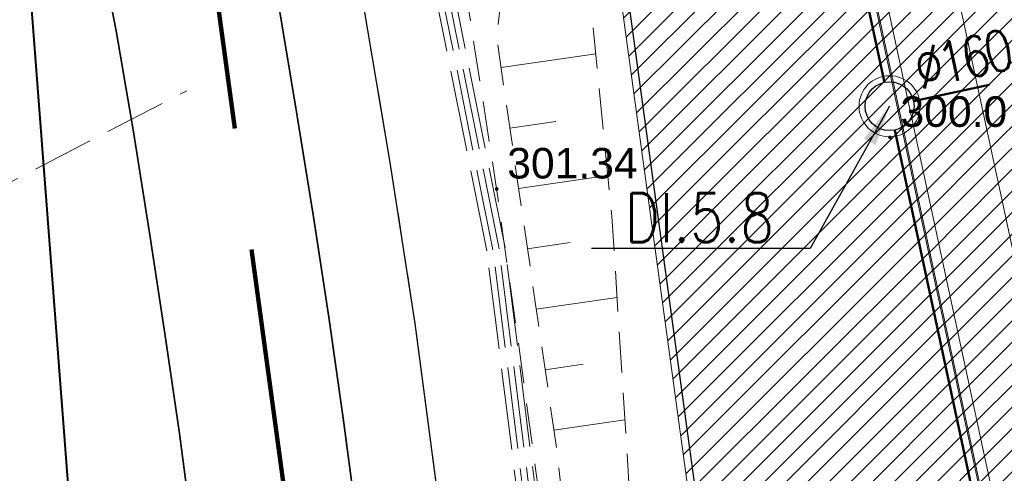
# Model space of a CAD drawing. Header units: metres. Extents: x 6567444 to 13135881, y 5574237 to 11149086.
# Tile 18 of 212: x 6567846 to 6567870, y 5574379 to 5574390. Entities that reach past the tile are written whole.
import ezdxf

# ---------------------------------------------------------------- set-up
doc = ezdxf.new("R2010")
doc.units = ezdxf.units.M
for name, pattern in [('_MDCP$0$2.0_1.0', [3, 2, -1]), ('_MDCP$0$L_0_03', [1, 0.5, -0.5]), ('_MDCP$0$L_0_04', [1.5, 1, -0.5]), ('_MDCP$0$L_2_50', [2.5, 2, -0.5]), ('_MDCP$1$L_0_06', [2, 1.5, -0.5]), ('GE.I.6640.1.468.2024_MDCP_dodatkowe pomiary_12.03.2026$0$2.0_1.0', [3, 2, -1]), ('GE.I.6640.1.468.2024_MDCP_dodatkowe pomiary_12.03.2026$0$L_0_03', [1, 0.5, -0.5]), ('GE.I.6640.1.468.2024_MDCP_dodatkowe pomiary_12.03.2026$0$L_0_04', [1.5, 1, -0.5]), ('GE.I.6640.1.468.2024_MDCP_dodatkowe pomiary_12.03.2026$0$L_0_06', [2, 1.5, -0.5]), ('GE.I.6640.1.468.2024_MDCP_dodatkowe pomiary_12.03.2026$0$L_2_50', [2.5, 2, -0.5])]:
    doc.linetypes.add(name, pattern=pattern)
for name, color, linetype, lineweight in [('_MDCP$0$EGB_DzialkaEwidencyjna', 7, 'Continuous', 18), ('_MDCP$0$EGB_Klasouzytek', 92, 'Continuous', 18), ('_MDCP$0$EGB_KonturUzytkuGruntowego', 92, 'Continuous', 18), ('_MDCP$0$GES_PrzewodElektroenergetyczny_Projektowany', 7, 'Continuous', 18), ('_MDCP$0$GES_PrzewodKanalizacyjny_Projektowany', 7, 'Continuous', 18), ('_MDCP$0$KR_ObiektKarto', 7, 'Continuous', 18), ('_MDCP$0$MP_LINIE_REGULAC', 135, 'Continuous', 40), ('_MDCP$0$OT_Komunikacja', 7, 'Continuous', 18), ('_MDCP$0$OT_Skarpa', 7, 'Continuous', 18), ('_MDCP$0$OTRN', 7, 'Continuous', 13), ('_MDCP$0$OTRS', 7, 'Continuous', 13), ('_MDCP$0$OTRS_O', 7, 'Continuous', 20), ('_MDCP$0$Z_GRANICE SPRAWDZONE', 100, 'Continuous', 30), ('_MDCP$0$Z_ZAKRES', 214, 'Continuous', 90), ('_TT_KAN_D', 96, 'Continuous', 50), ('_TT_KAN_D_OPIS_DN', 7, 'Continuous', 30), ('_TT_KAN_D_Opis_PKT_I', 7, 'Continuous', 30), ('_TT_opis', 7, 'Continuous', 25), ('GE.I.6640.1.468.2024_MDCP_dodatkowe pomiary_12.03.2026$0$EGB_DzialkaEwidencyjna', 7, 'Continuous', 18), ('GE.I.6640.1.468.2024_MDCP_dodatkowe pomiary_12.03.2026$0$EGB_Klasouzytek', 92, 'Continuous', 18), ('GE.I.6640.1.468.2024_MDCP_dodatkowe pomiary_12.03.2026$0$EGB_KonturUzytkuGruntowego', 92, 'Continuous', 18), ('GE.I.6640.1.468.2024_MDCP_dodatkowe pomiary_12.03.2026$0$GES_PrzewodElektroenergetyczny_Projektowany', 7, 'Continuous', 18), ('GE.I.6640.1.468.2024_MDCP_dodatkowe pomiary_12.03.2026$0$GES_PrzewodKanalizacyjny_Projektowany', 7, 'Continuous', 18), ('GE.I.6640.1.468.2024_MDCP_dodatkowe pomiary_12.03.2026$0$KR_ObiektKarto', 7, 'Continuous', 18), ('GE.I.6640.1.468.2024_MDCP_dodatkowe pomiary_12.03.2026$0$MP_LINIE_REGULAC', 135, 'Continuous', 40), ('GE.I.6640.1.468.2024_MDCP_dodatkowe pomiary_12.03.2026$0$OT_Komunikacja', 7, 'Continuous', 18), ('GE.I.6640.1.468.2024_MDCP_dodatkowe pomiary_12.03.2026$0$OT_Skarpa', 7, 'Continuous', 18), ('GE.I.6640.1.468.2024_MDCP_dodatkowe pomiary_12.03.2026$0$OTRN', 7, 'Continuous', 13), ('GE.I.6640.1.468.2024_MDCP_dodatkowe pomiary_12.03.2026$0$OTRS', 7, 'Continuous', 13), ('GE.I.6640.1.468.2024_MDCP_dodatkowe pomiary_12.03.2026$0$OTRS_O', 7, 'Continuous', 20), ('GE.I.6640.1.468.2024_MDCP_dodatkowe pomiary_12.03.2026$0$Z_GRANICE SPRAWDZONE', 100, 'Continuous', 30), ('GE.I.6640.1.468.2024_MDCP_dodatkowe pomiary_12.03.2026$0$Z_ZAKRES', 214, 'Continuous', 90)]:
    doc.layers.add(name, color=color, linetype=linetype, lineweight=lineweight)
for name, color, linetype in [('_MDCP$0$OTRN_O', 7, 'Continuous'), ('FORMA - Arch 01 - PZT 1 Strefy', 7, 'Continuous'), ('GE.I.6640.1.468.2024_MDCP_dodatkowe pomiary_12.03.2026$0$OTRN_O', 7, 'Continuous')]:
    doc.layers.add(name, color=color, linetype=linetype)
doc.styles.add('_MDCP$0$BDOT', font='arial.ttf', dxfattribs={"width": 0.9})
doc.styles.add('GE.I.6640.1.468.2024_MDCP_dodatkowe pomiary_12.03.2026$0$BDOT', font='arial.ttf', dxfattribs={"width": 0.9})
doc.styles.add('pzt_11-06-2015 (2)$0$RomanS', font='romans.shx')
doc.styles.add('ROMANS', font='romans.shx', dxfattribs={"width": 0.9})
doc.styles.get("Standard").update_dxf_attribs({"font": 'arial.ttf'})
doc.linetypes.add('_MDCP$0$MPNLZ', pattern='A,6,-2,[35,msgB.shx,S=0.016,R=0,X=-1,Y=0],6', length=14)
doc.linetypes.add('GE.I.6640.1.468.2024_MDCP_dodatkowe pomiary_12.03.2026$0$MPNLZ', pattern='A,6,-2,[35,msgB.shx,S=0.016,R=0,X=-1,Y=0],6', length=14)
doc.dimstyles.new('ISO-25', dxfattribs={"dimtxt": 2.5, "dimasz": 2.5, "dimexe": 1.25, "dimexo": 0.625, "dimtad": 1, "dimtxsty": 'Standard', "dimcen": 2.5, "dimadec": 0, "dimazin": 0, "dimtfac": 1, "dimtmove": 0, "dimatfit": 3, "dimfxl": 1, "dimarcsym": 0})
pattern_1 = [(45, (0, 0), (-0.265165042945, 0.265165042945), [])]

# ---------------------------------------------------------------- blocks, each defined once
blk = doc.blocks.new('_MDCP$0$OTRN')
at = {"layer": '_MDCP$0$OTRN', "color": 0, "const_width": 0.09}
blk.add_lwpolyline([(-0.045, 0, 1), (0.045, 0, 1)], format="xyb", close=True, dxfattribs=at)
at = {"layer": '_MDCP$0$OTRN_O', "color": 0, "style": '_MDCP$0$BDOT'}
blk.add_attdef('RZEDNA', (0.514, 0.515), '', height=1.5, dxfattribs=at)
blk = doc.blocks.new('_MDCP$0$OTRS')
at = {"layer": '_MDCP$0$OTRS', "color": 0, "lineweight": -3, "const_width": 0.09}
blk.add_lwpolyline([(-0.045, 0, 1), (0.045, 0, 1)], format="xyb", close=True, dxfattribs=at)
at = {"layer": '_MDCP$0$OTRS_O', "color": 0, "style": '_MDCP$0$BDOT'}
blk.add_attdef('RZEDNA', (0.514, 0.515), '', height=1.5, dxfattribs=at)
blk = doc.blocks.new('_MDCP')
at = {"layer": '_MDCP$0$EGB_DzialkaEwidencyjna', "linetype": 'CONTINUOUS', "lineweight": 18}
for p, q in [((6567849.51, 5574552.26), (6567921.55, 5574569.11)), ((6567921.55, 5574569.11), (6567946.41, 5574443.1)), ((6567830.11, 5574547.72), (6567849.51, 5574552.26)), ((6567829, 5574518.49), (6567830.11, 5574547.72)), ((6567851.37, 5574441.53), (6567829, 5574518.49)), ((6567946.41, 5574443.1), (6567945.87, 5574426.93)), ((6567857.95, 5574413.39), (6567851.37, 5574441.53)), ((6567945.87, 5574426.93), (6567941.78, 5574411.28)), ((6567864.17, 5574367.81), (6567857.95, 5574413.39)), ((6567941.78, 5574411.28), (6567926.87, 5574389.48)), ((6567926.87, 5574389.48), (6567903.73, 5574376.76)), ((6567903.73, 5574376.76), (6567864.17, 5574367.81))]:
    blk.add_line(p, q, dxfattribs=at)
at = {"layer": '_MDCP$0$EGB_DzialkaEwidencyjna', "linetype": 'Continuous', "lineweight": 18}
blk.add_line((6567857.984, 5574413.142), (6567864.136, 5574368.058), dxfattribs=at)
at = {"layer": '_MDCP$0$EGB_Klasouzytek', "lineweight": 18}
blk.add_lwpolyline([(6567903.73, 5574376.76), (6567864.17, 5574367.81), (6567857.95, 5574413.39), (6567851.37, 5574441.53), (6567829, 5574518.49), (6567830.11, 5574547.72), (6567849.51, 5574552.26), (6567921.55, 5574569.11), (6567946.41, 5574443.1), (6567945.87, 5574426.93), (6567941.78, 5574411.28), (6567926.87, 5574389.48)], close=True, dxfattribs=at)
blk.add_lwpolyline([(6567843.288, 5574339.738), (6567840.22, 5574379.37), (6567837.97, 5574408.39), (6567824.54, 5574464.39), (6567815.07, 5574503.11), (6567813.39, 5574510.85), (6567812.91, 5574512.76), (6567809.64, 5574533.63), (6567810.66, 5574545.93), (6567811.96, 5574548.85), (6567814.7, 5574549.3), (6567819.81, 5574551.02), (6567841.64, 5574556.2), (6567848.19, 5574557.83), (6567849.51, 5574552.26), (6567830.11, 5574547.72), (6567829, 5574518.49), (6567851.37, 5574441.53), (6567857.95, 5574413.39), (6567862.49, 5574380.1), (6567864.17, 5574367.81), (6567869.98, 5574345.11), (6567862.17, 5574342.99), (6567862.141, 5574342.197)], dxfattribs=at)
at = {"layer": '_MDCP$0$EGB_KonturUzytkuGruntowego', "linetype": '_MDCP$0$L_0_03', "lineweight": 18, "flags": 128}
blk.add_lwpolyline([(6567864.17, 5574367.81), (6567862.49, 5574380.1), (6567857.95, 5574413.39), (6567851.37, 5574441.53), (6567829, 5574518.49), (6567830.11, 5574547.72), (6567849.51, 5574552.26), (6567921.55, 5574569.11), (6567946.41, 5574443.1), (6567945.87, 5574426.93), (6567941.78, 5574411.28), (6567926.87, 5574389.48), (6567903.73, 5574376.76)], close=True, dxfattribs=at)
at = {"layer": '_MDCP$0$EGB_KonturUzytkuGruntowego', "linetype": '_MDCP$0$L_0_03', "lineweight": 18}
blk.add_lwpolyline([(6567843.288, 5574339.738), (6567840.22, 5574379.37), (6567837.97, 5574408.39), (6567824.54, 5574464.39), (6567815.07, 5574503.11), (6567813.39, 5574510.85), (6567812.91, 5574512.76), (6567809.64, 5574533.63), (6567810.66, 5574545.93), (6567811.96, 5574548.85), (6567814.7, 5574549.3), (6567819.81, 5574551.02), (6567841.64, 5574556.2), (6567848.19, 5574557.83), (6567849.51, 5574552.26), (6567830.11, 5574547.72), (6567829, 5574518.49), (6567851.37, 5574441.53), (6567857.95, 5574413.39), (6567862.49, 5574380.1), (6567864.17, 5574367.81), (6567869.98, 5574345.11), (6567862.17, 5574342.99), (6567862.141, 5574342.197)], dxfattribs=at)
at = {"layer": '_MDCP$0$GES_PrzewodElektroenergetyczny_Projektowany', "color": 1, "linetype": '_MDCP$0$L_2_50', "lineweight": 18}
for points in [[(6567862.97, 5574345.7), (6567860.87, 5574363.89), (6567859.4, 5574369.85), (6567857.55, 5574384.66), (6567852.95, 5574407.66), (6567856.75, 5574413.96), (6567850.78, 5574439.79), (6567845.68, 5574439.84), (6567840.19, 5574462.85)], [(6567863.13, 5574345.65), (6567861.02, 5574363.92), (6567859.55, 5574369.88), (6567857.7, 5574384.68), (6567853.11, 5574407.63), (6567856.91, 5574413.93), (6567850.9, 5574439.94), (6567845.79, 5574439.99), (6567840.33, 5574462.89)], [(6567863.28, 5574345.6), (6567861.17, 5574363.95), (6567859.7, 5574369.91), (6567857.85, 5574384.71), (6567853.27, 5574407.6), (6567857.07, 5574413.91), (6567851.02, 5574440.09), (6567845.91, 5574440.13), (6567840.48, 5574462.92)], [(6567863.44, 5574345.55), (6567861.32, 5574363.97), (6567859.85, 5574369.93), (6567858, 5574384.73), (6567853.42, 5574407.58), (6567857.22, 5574413.88), (6567851.14, 5574440.24), (6567846.03, 5574440.28), (6567840.62, 5574462.96)]]:
    blk.add_lwpolyline(points, dxfattribs=at)
at = {"layer": '_MDCP$0$GES_PrzewodKanalizacyjny_Projektowany', "color": 36, "linetype": '_MDCP$1$L_0_06', "lineweight": 18, "flags": 128}
blk.add_lwpolyline([(6567829.05, 5574382.82), (6567843.14, 5574384.94), (6567850.18, 5574388.59)], dxfattribs=at)
at = {"layer": '_MDCP$0$KR_ObiektKarto', "linetype": 'Continuous', "lineweight": 18, "flags": 128}
for points in [[(6567857.898, 5574389.159), (6567860.223, 5574389.498)], [(6567858.115, 5574387.675), (6567859.243, 5574387.839)], [(6567858.331, 5574386.19), (6567860.52, 5574386.51)], [(6567858.548, 5574384.706), (6567859.6, 5574384.86)], [(6567858.765, 5574383.222), (6567860.747, 5574383.511)], [(6567858.981, 5574381.737), (6567859.912, 5574381.873)], [(6567859.198, 5574380.253), (6567860.938, 5574380.507)]]:
    blk.add_lwpolyline(points, dxfattribs=at)
at = {"layer": '_MDCP$0$MP_LINIE_REGULAC', "linetype": '_MDCP$0$MPNLZ', "flags": 128}
blk.add_lwpolyline([(6567850.203, 5574340.64), (6567845.014, 5574408.349), (6567815.314, 5574531.714), (6567826.921, 5574548.2), (6567848.668, 5574553.025)], dxfattribs=at)
at = {"layer": '_MDCP$0$OT_Komunikacja', "color": 7, "linetype": 'Continuous', "lineweight": 25, "flags": 128}
blk.add_lwpolyline([(6567856.09, 5574372.83), (6567857, 5574372.9), (6567856.31, 5574378.9), (6567855.79, 5574382.87), (6567855.18, 5574386.83), (6567854.51, 5574390.76), (6567853.78, 5574394.71), (6567853.05, 5574398.63), (6567852.19, 5574402.6), (6567849.76, 5574413.26), (6567845.96, 5574431.22), (6567840.92, 5574450.67), (6567838.96, 5574456.25)], dxfattribs=at)
at = {"layer": '_MDCP$0$OT_Komunikacja', "color": 7, "linetype": 'Continuous', "lineweight": 35}
for points in [[(6567821.69, 5574506.72), (6567844.97, 5574407.21), (6567845.53, 5574404.75), (6567846.07, 5574402.32), (6567847.1, 5574397.41), (6567847.57, 5574394.98), (6567847.771, 5574393.56), (6567848.45, 5574390.06), (6567848.87, 5574387.58), (6567849.27, 5574385.1), (6567849.64, 5574382.63), (6567850, 5574380.17), (6567850.33, 5574377.66), (6567850.64, 5574375.19), (6567851.22, 5574370.13), (6567851.46, 5574367.75), (6567851.69, 5574365.27), (6567851.9, 5574362.77), (6567852.1, 5574360.28), (6567852.26, 5574357.8)], [(6567825.64, 5574507.36), (6567848.98, 5574407.6), (6567849.55, 5574405.16), (6567850.09, 5574402.71), (6567850.6, 5574400.27), (6567851.1, 5574397.82), (6567851.58, 5574395.37), (6567852.04, 5574392.91), (6567852.48, 5574390.43), (6567852.89, 5574387.97), (6567853.29, 5574385.49), (6567853.67, 5574383.03), (6567854.02, 5574380.55), (6567854.35, 5574378.08), (6567854.66, 5574375.6), (6567854.97, 5574373.1), (6567855.23, 5574370.61), (6567855.48, 5574368.14), (6567855.71, 5574365.66), (6567855.92, 5574363.17), (6567856.1, 5574360.65), (6567856.28, 5574358.16)]]:
    blk.add_lwpolyline(points, dxfattribs=at)
at = {"layer": '_MDCP$0$OT_Komunikacja', "color": 7, "linetype": '_MDCP$0$L_0_04', "lineweight": 18, "flags": 128}
blk.add_lwpolyline([(6567947.515, 5574455.698), (6567948.396, 5574450.424), (6567948.648, 5574448.732), (6567948.975, 5574446.476), (6567949.265, 5574444.281), (6567949.478, 5574440.508), (6567949.478, 5574438.827), (6567949.548, 5574436.345), (6567949.466, 5574434.494), (6567949.331, 5574431.506), (6567949.013, 5574428.567), (6567948.397, 5574424.452), (6567947.845, 5574421.592), (6567946.958, 5574417.848), (6567946.194, 5574415.206), (6567944.955, 5574411.463), (6567944.22, 5574409.565), (6567943.335, 5574407.431), (6567941.896, 5574404.446), (6567940.723, 5574402.331), (6567939.781, 5574400.677), (6567938.516, 5574398.665), (6567936.744, 5574396.084), (6567934.465, 5574393.243), (6567932.327, 5574390.844), (6567928.971, 5574387.543), (6567926.7, 5574385.54), (6567925.032, 5574384.195), (6567923.337, 5574382.935), (6567920.797, 5574381.179), (6567917.606, 5574379.366), (6567914.527, 5574377.737), (6567911.816, 5574376.502), (6567909.558, 5574375.579), (6567907.269, 5574374.816), (6567903.606, 5574373.672), (6567899.382, 5574372.528), (6567894.891, 5574371.274), (6567878.894, 5574366.917), (6567867.949, 5574363.87), (6567863.154, 5574362.61), (6567857.11, 5574361.35), (6567856.863, 5574364.456), (6567856.582, 5574368.039), (6567856.09, 5574372.83), (6567857, 5574372.9), (6567856.31, 5574378.9), (6567855.79, 5574382.87), (6567855.18, 5574386.83), (6567854.51, 5574390.76), (6567853.78, 5574394.71), (6567853.05, 5574398.63), (6567852.19, 5574402.6), (6567849.76, 5574413.26), (6567849.89, 5574414.22), (6567851.83, 5574414.67), (6567851.37, 5574416.66), (6567854.58, 5574417.42), (6567850.88, 5574432.39), (6567845.96, 5574431.22), (6567840.92, 5574450.67), (6567838.96, 5574456.25), (6567831.07, 5574490.06), (6567830.27, 5574495.98), (6567829, 5574501.83), (6567827.92, 5574506.7), (6567826.86, 5574511.56), (6567826.08, 5574515.52), (6567825.4, 5574519.47), (6567824.95, 5574522.44), (6567824.5, 5574526.43), (6567824.25, 5574529.43), (6567824.08, 5574532.42), (6567824.01, 5574536.4), (6567824.25, 5574539.41), (6567825.44, 5574545.29), (6567826.09, 5574547.18), (6567826.92, 5574548.98), (6567827.87, 5574550.71), (6567829, 5574552.37), (6567849.24, 5574556.86), (6567847.84, 5574562.43), (6567850.42, 5574563.07), (6567851, 5574562.82), (6567857.08, 5574558.64), (6567878.36, 5574563.51), (6567907.32, 5574570.28), (6567907.73, 5574567.88), (6567878.94, 5574561.2), (6567857.62, 5574556.33), (6567833.07, 5574550.68), (6567832.17, 5574550.48), (6567830.79, 5574549.8), (6567829.67, 5574548.79), (6567828.68, 5574547.02), (6567827.68, 5574544.22), (6567827.06, 5574541.37), (6567826.61, 5574538.33), (6567826.47, 5574535.3), (6567826.62, 5574531.27), (6567826.93, 5574527.32), (6567827.29, 5574523.8), (6567827.81, 5574520.34), (6567828.64, 5574515.44), (6567829.22, 5574512.47), (6567831.34, 5574502.7), (6567832, 5574502.04), (6567832.86, 5574501.86), (6567835.48, 5574490.39), (6567838.69, 5574476.72), (6567840.94, 5574477.22), (6567842.1, 5574472.29), (6567839.84, 5574471.76), (6567843.24, 5574457.14), (6567846.41, 5574443.89), (6567846.82, 5574442.27), (6567847.04, 5574441.61), (6567847.42, 5574441.08), (6567847.97, 5574440.71), (6567848.63, 5574440.56), (6567849.32, 5574440.61), (6567851.19, 5574441.04), (6567854.02, 5574429.39), (6567857.72, 5574414.07), (6567855.38, 5574413.53), (6567854.43, 5574412.7), (6567853.63, 5574411.68), (6567853.17, 5574410.72), (6567853.12, 5574409.71), (6567854.26, 5574404.84), (6567855.51, 5574399), (6567857.01, 5574391.2), (6567857.79, 5574386.18), (6567858.35, 5574382.21), (6567859.02, 5574377.27), (6567859.909, 5574368.887), (6567860.055, 5574367.78), (6567860.402, 5574366.895), (6567861.348, 5574365.757), (6567862.743, 5574365.112), (6567863.812, 5574364.983), (6567864.873, 5574365.082), (6567875.385, 5574368.045), (6567887.169, 5574371.344), (6567894.86, 5574373.433), (6567904.193, 5574375.979), (6567909.986, 5574377.842), (6567913.714, 5574379.575), (6567916.29, 5574380.93), (6567919.833, 5574382.929), (6567921.94, 5574384.465), (6567924.837, 5574386.597), (6567926.974, 5574388.488), (6567928.91, 5574390.273), (6567932.797, 5574394.443), (6567936.263, 5574399.014), (6567938.789, 5574403.047), (6567940.719, 5574406.619), (6567942.6, 5574410.97), (6567944.237, 5574415.951), (6567945.095, 5574418.932), (6567946.005, 5574422.667), (6567946.916, 5574428.255), (6567947.357, 5574433.537), (6567947.446, 5574438.626), (6567947.184, 5574444.294), (6567946.685, 5574448.233), (6567946.054, 5574452.175), (6567945.029, 5574458.386), (6567942.856, 5574469.729), (6567945.871, 5574465.435)], close=True, dxfattribs=at)
at = {"layer": '_MDCP$0$OT_Skarpa', "color": 7, "linetype": '_MDCP$0$L_0_04', "lineweight": 18, "flags": 128}
blk.add_lwpolyline([(6567836.9, 5574495.68), (6567838.52, 5574491.11), (6567840.59, 5574480.86), (6567843.46, 5574480.36), (6567848.13, 5574462.83), (6567851.9, 5574444.67), (6567858.01, 5574426.68), (6567860.79, 5574412.31), (6567856.48, 5574410.59), (6567857.58, 5574403.57), (6567859.68, 5574394.97), (6567860.62, 5574385.5), (6567861.58, 5574370.45), (6567862.01, 5574368.01), (6567863.53, 5574367.38), (6567863.13, 5574366), (6567861.59, 5574366.75), (6567860.54, 5574368.19), (6567859.27, 5574379.76), (6567857.79, 5574389.9), (6567858.03, 5574392), (6567857.57, 5574394.08), (6567856.6, 5574396.01), (6567853.99, 5574408.75), (6567853.94, 5574410.45), (6567854.9, 5574412.03), (6567856.04, 5574412.96), (6567858.35, 5574413.64), (6567855.26, 5574426.79), (6567851.62, 5574441.38), (6567849.42, 5574443.2), (6567847.4, 5574447.15), (6567844.89, 5574462.43), (6567841.18, 5574478.32), (6567838.55, 5574479.72), (6567836.83, 5574487.4), (6567833.76, 5574501.75)], close=True, dxfattribs=at)
at = {"layer": '_MDCP$0$Z_GRANICE SPRAWDZONE', "linetype": 'ByBlock', "flags": 128}
blk.add_lwpolyline([(6567830.11, 5574547.72), (6567849.531, 5574552.262), (6567921.55, 5574569.11), (6567946.41, 5574443.1), (6567945.87, 5574426.93), (6567941.769, 5574411.258), (6567926.87, 5574389.48), (6567903.73, 5574376.76), (6567864.17, 5574367.81), (6567857.95, 5574413.39), (6567851.37, 5574441.53), (6567829, 5574518.49), (6567830.11, 5574547.72)], dxfattribs=at)
at = {"layer": '_MDCP$0$Z_ZAKRES', "linetype": '_MDCP$0$2.0_1.0', "lineweight": 140, "ltscale": 3}
blk.add_lwpolyline([(6567820.407, 5574555.719), (6567847.232, 5574561.997), (6567929.356, 5574581.206), (6567956.443, 5574443.911), (6567955.827, 5574425.481), (6567951.015, 5574407.07), (6567933.777, 5574381.866), (6567907.312, 5574367.318), (6567855.739, 5574355.65), (6567852.582, 5574378.747), (6567848.105, 5574411.572), (6567841.693, 5574438.994), (6567818.946, 5574517.253)], close=True, dxfattribs=at)
at = {"layer": '_MDCP$0$OTRN', "color": 14, "xscale": 0.5, "yscale": 0.5, "zscale": 0.5}
blk.add_blockref('_MDCP$0$OTRN', (6567867.449, 5574387.446, 299.977), dxfattribs=at).add_auto_attribs({'RZEDNA': '300.0'})
at = {"layer": '_MDCP$0$OTRS', "xscale": 0.5, "yscale": 0.5, "zscale": 0.5}
blk.add_blockref('_MDCP$0$OTRS', (6567857.793, 5574386.178, 301.342), dxfattribs=at).add_auto_attribs({'RZEDNA': '301.34'})
blk = doc.blocks.new('GE.I.6640.1.468.2024_MDCP_dodatkowe pomiary_12.03.2026$0$OTRN')
at = {"layer": 'GE.I.6640.1.468.2024_MDCP_dodatkowe pomiary_12.03.2026$0$OTRN', "color": 0, "const_width": 0.09}
blk.add_lwpolyline([(-0.045, 0, 1), (0.045, 0, 1)], format="xyb", close=True, dxfattribs=at)
at = {"layer": 'GE.I.6640.1.468.2024_MDCP_dodatkowe pomiary_12.03.2026$0$OTRN_O', "color": 0, "style": 'GE.I.6640.1.468.2024_MDCP_dodatkowe pomiary_12.03.2026$0$BDOT'}
blk.add_attdef('RZEDNA', (0.514, 0.515), '', height=1.5, dxfattribs=at)
blk = doc.blocks.new('GE.I.6640.1.468.2024_MDCP_dodatkowe pomiary_12.03.2026$0$OTRS')
at = {"layer": 'GE.I.6640.1.468.2024_MDCP_dodatkowe pomiary_12.03.2026$0$OTRS', "color": 0, "lineweight": -3, "const_width": 0.09}
blk.add_lwpolyline([(-0.045, 0, 1), (0.045, 0, 1)], format="xyb", close=True, dxfattribs=at)
at = {"layer": 'GE.I.6640.1.468.2024_MDCP_dodatkowe pomiary_12.03.2026$0$OTRS_O', "color": 0, "style": 'GE.I.6640.1.468.2024_MDCP_dodatkowe pomiary_12.03.2026$0$BDOT'}
blk.add_attdef('RZEDNA', (0.514, 0.515), '', height=1.5, dxfattribs=at)
blk = doc.blocks.new('GE.I.6640.1.468.2024_MDCP_dodatkowe pomiary_12.03.2026')
at = {"layer": 'GE.I.6640.1.468.2024_MDCP_dodatkowe pomiary_12.03.2026$0$EGB_DzialkaEwidencyjna', "linetype": 'CONTINUOUS', "lineweight": 18}
for p, q in [((6567849.51, 5574552.26), (6567921.55, 5574569.11)), ((6567921.55, 5574569.11), (6567946.41, 5574443.1)), ((6567830.11, 5574547.72), (6567849.51, 5574552.26)), ((6567829, 5574518.49), (6567830.11, 5574547.72)), ((6567851.37, 5574441.53), (6567829, 5574518.49)), ((6567946.41, 5574443.1), (6567945.87, 5574426.93)), ((6567857.95, 5574413.39), (6567851.37, 5574441.53)), ((6567945.87, 5574426.93), (6567941.78, 5574411.28)), ((6567864.17, 5574367.81), (6567857.95, 5574413.39)), ((6567941.78, 5574411.28), (6567926.87, 5574389.48)), ((6567926.87, 5574389.48), (6567903.73, 5574376.76)), ((6567903.73, 5574376.76), (6567864.17, 5574367.81))]:
    blk.add_line(p, q, dxfattribs=at)
at = {"layer": 'GE.I.6640.1.468.2024_MDCP_dodatkowe pomiary_12.03.2026$0$EGB_DzialkaEwidencyjna', "linetype": 'Continuous', "lineweight": 18}
blk.add_line((6567857.984, 5574413.142), (6567864.136, 5574368.058), dxfattribs=at)
at = {"layer": 'GE.I.6640.1.468.2024_MDCP_dodatkowe pomiary_12.03.2026$0$EGB_Klasouzytek', "lineweight": 18}
blk.add_lwpolyline([(6567903.73, 5574376.76), (6567864.17, 5574367.81), (6567857.95, 5574413.39), (6567851.37, 5574441.53), (6567829, 5574518.49), (6567830.11, 5574547.72), (6567849.51, 5574552.26), (6567921.55, 5574569.11), (6567946.41, 5574443.1), (6567945.87, 5574426.93), (6567941.78, 5574411.28), (6567926.87, 5574389.48)], close=True, dxfattribs=at)
blk.add_lwpolyline([(6567843.288, 5574339.738), (6567840.22, 5574379.37), (6567837.97, 5574408.39), (6567824.54, 5574464.39), (6567815.07, 5574503.11), (6567813.39, 5574510.85), (6567812.91, 5574512.76), (6567809.64, 5574533.63), (6567810.66, 5574545.93), (6567811.96, 5574548.85), (6567814.7, 5574549.3), (6567819.81, 5574551.02), (6567841.64, 5574556.2), (6567848.19, 5574557.83), (6567849.51, 5574552.26), (6567830.11, 5574547.72), (6567829, 5574518.49), (6567851.37, 5574441.53), (6567857.95, 5574413.39), (6567862.49, 5574380.1), (6567864.17, 5574367.81), (6567869.98, 5574345.11), (6567862.17, 5574342.99), (6567862.141, 5574342.197)], dxfattribs=at)
at = {"layer": 'GE.I.6640.1.468.2024_MDCP_dodatkowe pomiary_12.03.2026$0$EGB_KonturUzytkuGruntowego', "linetype": 'GE.I.6640.1.468.2024_MDCP_dodatkowe pomiary_12.03.2026$0$L_0_03', "lineweight": 18, "flags": 128}
blk.add_lwpolyline([(6567864.17, 5574367.81), (6567862.49, 5574380.1), (6567857.95, 5574413.39), (6567851.37, 5574441.53), (6567829, 5574518.49), (6567830.11, 5574547.72), (6567849.51, 5574552.26), (6567921.55, 5574569.11), (6567946.41, 5574443.1), (6567945.87, 5574426.93), (6567941.78, 5574411.28), (6567926.87, 5574389.48), (6567903.73, 5574376.76)], close=True, dxfattribs=at)
at = {"layer": 'GE.I.6640.1.468.2024_MDCP_dodatkowe pomiary_12.03.2026$0$EGB_KonturUzytkuGruntowego', "linetype": 'GE.I.6640.1.468.2024_MDCP_dodatkowe pomiary_12.03.2026$0$L_0_03', "lineweight": 18}
blk.add_lwpolyline([(6567843.288, 5574339.738), (6567840.22, 5574379.37), (6567837.97, 5574408.39), (6567824.54, 5574464.39), (6567815.07, 5574503.11), (6567813.39, 5574510.85), (6567812.91, 5574512.76), (6567809.64, 5574533.63), (6567810.66, 5574545.93), (6567811.96, 5574548.85), (6567814.7, 5574549.3), (6567819.81, 5574551.02), (6567841.64, 5574556.2), (6567848.19, 5574557.83), (6567849.51, 5574552.26), (6567830.11, 5574547.72), (6567829, 5574518.49), (6567851.37, 5574441.53), (6567857.95, 5574413.39), (6567862.49, 5574380.1), (6567864.17, 5574367.81), (6567869.98, 5574345.11), (6567862.17, 5574342.99), (6567862.141, 5574342.197)], dxfattribs=at)
at = {"layer": 'GE.I.6640.1.468.2024_MDCP_dodatkowe pomiary_12.03.2026$0$GES_PrzewodElektroenergetyczny_Projektowany', "color": 1, "linetype": 'GE.I.6640.1.468.2024_MDCP_dodatkowe pomiary_12.03.2026$0$L_2_50', "lineweight": 18}
for points in [[(6567862.97, 5574345.7), (6567860.87, 5574363.89), (6567859.4, 5574369.85), (6567857.55, 5574384.66), (6567852.95, 5574407.66), (6567856.75, 5574413.96), (6567850.78, 5574439.79), (6567845.68, 5574439.84), (6567840.19, 5574462.85)], [(6567863.13, 5574345.65), (6567861.02, 5574363.92), (6567859.55, 5574369.88), (6567857.7, 5574384.68), (6567853.11, 5574407.63), (6567856.91, 5574413.93), (6567850.9, 5574439.94), (6567845.79, 5574439.99), (6567840.33, 5574462.89)], [(6567863.28, 5574345.6), (6567861.17, 5574363.95), (6567859.7, 5574369.91), (6567857.85, 5574384.71), (6567853.27, 5574407.6), (6567857.07, 5574413.91), (6567851.02, 5574440.09), (6567845.91, 5574440.13), (6567840.48, 5574462.92)], [(6567863.44, 5574345.55), (6567861.32, 5574363.97), (6567859.85, 5574369.93), (6567858, 5574384.73), (6567853.42, 5574407.58), (6567857.22, 5574413.88), (6567851.14, 5574440.24), (6567846.03, 5574440.28), (6567840.62, 5574462.96)]]:
    blk.add_lwpolyline(points, dxfattribs=at)
at = {"layer": 'GE.I.6640.1.468.2024_MDCP_dodatkowe pomiary_12.03.2026$0$GES_PrzewodKanalizacyjny_Projektowany', "color": 36, "linetype": 'GE.I.6640.1.468.2024_MDCP_dodatkowe pomiary_12.03.2026$0$L_0_06', "lineweight": 18, "flags": 128}
blk.add_lwpolyline([(6567829.05, 5574382.82), (6567843.14, 5574384.94), (6567850.18, 5574388.59)], dxfattribs=at)
at = {"layer": 'GE.I.6640.1.468.2024_MDCP_dodatkowe pomiary_12.03.2026$0$KR_ObiektKarto', "linetype": 'Continuous', "lineweight": 18, "flags": 128}
for points in [[(6567857.898, 5574389.159), (6567860.223, 5574389.498)], [(6567858.115, 5574387.675), (6567859.243, 5574387.839)], [(6567858.331, 5574386.19), (6567860.52, 5574386.51)], [(6567858.548, 5574384.706), (6567859.6, 5574384.86)], [(6567858.765, 5574383.222), (6567860.747, 5574383.511)], [(6567858.981, 5574381.737), (6567859.912, 5574381.873)], [(6567859.198, 5574380.253), (6567860.938, 5574380.507)]]:
    blk.add_lwpolyline(points, dxfattribs=at)
at = {"layer": 'GE.I.6640.1.468.2024_MDCP_dodatkowe pomiary_12.03.2026$0$MP_LINIE_REGULAC', "linetype": 'GE.I.6640.1.468.2024_MDCP_dodatkowe pomiary_12.03.2026$0$MPNLZ', "flags": 128}
blk.add_lwpolyline([(6567850.203, 5574340.64), (6567845.014, 5574408.349), (6567815.314, 5574531.714), (6567826.921, 5574548.2), (6567848.668, 5574553.025)], dxfattribs=at)
at = {"layer": 'GE.I.6640.1.468.2024_MDCP_dodatkowe pomiary_12.03.2026$0$OT_Komunikacja', "color": 7, "linetype": 'Continuous', "lineweight": 25, "flags": 128}
blk.add_lwpolyline([(6567856.09, 5574372.83), (6567857, 5574372.9), (6567856.31, 5574378.9), (6567855.79, 5574382.87), (6567855.18, 5574386.83), (6567854.51, 5574390.76), (6567853.78, 5574394.71), (6567853.05, 5574398.63), (6567852.19, 5574402.6), (6567849.76, 5574413.26), (6567845.96, 5574431.22), (6567840.92, 5574450.67), (6567838.96, 5574456.25)], dxfattribs=at)
at = {"layer": 'GE.I.6640.1.468.2024_MDCP_dodatkowe pomiary_12.03.2026$0$OT_Komunikacja', "color": 7, "linetype": 'Continuous', "lineweight": 35}
for points in [[(6567821.69, 5574506.72), (6567844.97, 5574407.21), (6567845.53, 5574404.75), (6567846.07, 5574402.32), (6567847.1, 5574397.41), (6567847.57, 5574394.98), (6567847.771, 5574393.56), (6567848.45, 5574390.06), (6567848.87, 5574387.58), (6567849.27, 5574385.1), (6567849.64, 5574382.63), (6567850, 5574380.17), (6567850.33, 5574377.66), (6567850.64, 5574375.19), (6567851.22, 5574370.13), (6567851.46, 5574367.75), (6567851.69, 5574365.27), (6567851.9, 5574362.77), (6567852.1, 5574360.28), (6567852.26, 5574357.8)], [(6567825.64, 5574507.36), (6567848.98, 5574407.6), (6567849.55, 5574405.16), (6567850.09, 5574402.71), (6567850.6, 5574400.27), (6567851.1, 5574397.82), (6567851.58, 5574395.37), (6567852.04, 5574392.91), (6567852.48, 5574390.43), (6567852.89, 5574387.97), (6567853.29, 5574385.49), (6567853.67, 5574383.03), (6567854.02, 5574380.55), (6567854.35, 5574378.08), (6567854.66, 5574375.6), (6567854.97, 5574373.1), (6567855.23, 5574370.61), (6567855.48, 5574368.14), (6567855.71, 5574365.66), (6567855.92, 5574363.17), (6567856.1, 5574360.65), (6567856.28, 5574358.16)]]:
    blk.add_lwpolyline(points, dxfattribs=at)
at = {"layer": 'GE.I.6640.1.468.2024_MDCP_dodatkowe pomiary_12.03.2026$0$OT_Komunikacja', "color": 7, "linetype": 'GE.I.6640.1.468.2024_MDCP_dodatkowe pomiary_12.03.2026$0$L_0_04', "lineweight": 18, "flags": 128}
blk.add_lwpolyline([(6567947.515, 5574455.698), (6567948.396, 5574450.424), (6567948.648, 5574448.732), (6567948.975, 5574446.476), (6567949.265, 5574444.281), (6567949.478, 5574440.508), (6567949.478, 5574438.827), (6567949.548, 5574436.345), (6567949.466, 5574434.494), (6567949.331, 5574431.506), (6567949.013, 5574428.567), (6567948.397, 5574424.452), (6567947.845, 5574421.592), (6567946.958, 5574417.848), (6567946.194, 5574415.206), (6567944.955, 5574411.463), (6567944.22, 5574409.565), (6567943.335, 5574407.431), (6567941.896, 5574404.446), (6567940.723, 5574402.331), (6567939.781, 5574400.677), (6567938.516, 5574398.665), (6567936.744, 5574396.084), (6567934.465, 5574393.243), (6567932.327, 5574390.844), (6567928.971, 5574387.543), (6567926.7, 5574385.54), (6567925.032, 5574384.195), (6567923.337, 5574382.935), (6567920.797, 5574381.179), (6567917.606, 5574379.366), (6567914.527, 5574377.737), (6567911.816, 5574376.502), (6567909.558, 5574375.579), (6567907.269, 5574374.816), (6567903.606, 5574373.672), (6567899.382, 5574372.528), (6567894.891, 5574371.274), (6567878.894, 5574366.917), (6567867.949, 5574363.87), (6567863.154, 5574362.61), (6567857.11, 5574361.35), (6567856.863, 5574364.456), (6567856.582, 5574368.039), (6567856.09, 5574372.83), (6567857, 5574372.9), (6567856.31, 5574378.9), (6567855.79, 5574382.87), (6567855.18, 5574386.83), (6567854.51, 5574390.76), (6567853.78, 5574394.71), (6567853.05, 5574398.63), (6567852.19, 5574402.6), (6567849.76, 5574413.26), (6567849.89, 5574414.22), (6567851.83, 5574414.67), (6567851.37, 5574416.66), (6567854.58, 5574417.42), (6567850.88, 5574432.39), (6567845.96, 5574431.22), (6567840.92, 5574450.67), (6567838.96, 5574456.25), (6567831.07, 5574490.06), (6567830.27, 5574495.98), (6567829, 5574501.83), (6567827.92, 5574506.7), (6567826.86, 5574511.56), (6567826.08, 5574515.52), (6567825.4, 5574519.47), (6567824.95, 5574522.44), (6567824.5, 5574526.43), (6567824.25, 5574529.43), (6567824.08, 5574532.42), (6567824.01, 5574536.4), (6567824.25, 5574539.41), (6567825.44, 5574545.29), (6567826.09, 5574547.18), (6567826.92, 5574548.98), (6567827.87, 5574550.71), (6567829, 5574552.37), (6567849.24, 5574556.86), (6567847.84, 5574562.43), (6567850.42, 5574563.07), (6567851, 5574562.82), (6567857.08, 5574558.64), (6567878.36, 5574563.51), (6567907.32, 5574570.28), (6567907.73, 5574567.88), (6567878.94, 5574561.2), (6567857.62, 5574556.33), (6567833.07, 5574550.68), (6567832.17, 5574550.48), (6567830.79, 5574549.8), (6567829.67, 5574548.79), (6567828.68, 5574547.02), (6567827.68, 5574544.22), (6567827.06, 5574541.37), (6567826.61, 5574538.33), (6567826.47, 5574535.3), (6567826.62, 5574531.27), (6567826.93, 5574527.32), (6567827.29, 5574523.8), (6567827.81, 5574520.34), (6567828.64, 5574515.44), (6567829.22, 5574512.47), (6567831.34, 5574502.7), (6567832, 5574502.04), (6567832.86, 5574501.86), (6567835.48, 5574490.39), (6567838.69, 5574476.72), (6567840.94, 5574477.22), (6567842.1, 5574472.29), (6567839.84, 5574471.76), (6567843.24, 5574457.14), (6567846.41, 5574443.89), (6567846.82, 5574442.27), (6567847.04, 5574441.61), (6567847.42, 5574441.08), (6567847.97, 5574440.71), (6567848.63, 5574440.56), (6567849.32, 5574440.61), (6567851.19, 5574441.04), (6567854.02, 5574429.39), (6567857.72, 5574414.07), (6567855.38, 5574413.53), (6567854.43, 5574412.7), (6567853.63, 5574411.68), (6567853.17, 5574410.72), (6567853.12, 5574409.71), (6567854.26, 5574404.84), (6567855.51, 5574399), (6567857.01, 5574391.2), (6567857.79, 5574386.18), (6567858.35, 5574382.21), (6567859.02, 5574377.27), (6567859.909, 5574368.887), (6567860.055, 5574367.78), (6567860.402, 5574366.895), (6567861.348, 5574365.757), (6567862.743, 5574365.112), (6567863.812, 5574364.983), (6567864.873, 5574365.082), (6567875.385, 5574368.045), (6567887.169, 5574371.344), (6567894.86, 5574373.433), (6567904.193, 5574375.979), (6567909.986, 5574377.842), (6567913.714, 5574379.575), (6567916.29, 5574380.93), (6567919.833, 5574382.929), (6567921.94, 5574384.465), (6567924.837, 5574386.597), (6567926.974, 5574388.488), (6567928.91, 5574390.273), (6567932.797, 5574394.443), (6567936.263, 5574399.014), (6567938.789, 5574403.047), (6567940.719, 5574406.619), (6567942.6, 5574410.97), (6567944.237, 5574415.951), (6567945.095, 5574418.932), (6567946.005, 5574422.667), (6567946.916, 5574428.255), (6567947.357, 5574433.537), (6567947.446, 5574438.626), (6567947.184, 5574444.294), (6567946.685, 5574448.233), (6567946.054, 5574452.175), (6567945.029, 5574458.386), (6567942.856, 5574469.729), (6567945.871, 5574465.435)], close=True, dxfattribs=at)
at = {"layer": 'GE.I.6640.1.468.2024_MDCP_dodatkowe pomiary_12.03.2026$0$OT_Skarpa', "color": 7, "linetype": 'GE.I.6640.1.468.2024_MDCP_dodatkowe pomiary_12.03.2026$0$L_0_04', "lineweight": 18, "flags": 128}
blk.add_lwpolyline([(6567836.9, 5574495.68), (6567838.52, 5574491.11), (6567840.59, 5574480.86), (6567843.46, 5574480.36), (6567848.13, 5574462.83), (6567851.9, 5574444.67), (6567858.01, 5574426.68), (6567860.79, 5574412.31), (6567856.48, 5574410.59), (6567857.58, 5574403.57), (6567859.68, 5574394.97), (6567860.62, 5574385.5), (6567861.58, 5574370.45), (6567862.01, 5574368.01), (6567863.53, 5574367.38), (6567863.13, 5574366), (6567861.59, 5574366.75), (6567860.54, 5574368.19), (6567859.27, 5574379.76), (6567857.79, 5574389.9), (6567858.03, 5574392), (6567857.57, 5574394.08), (6567856.6, 5574396.01), (6567853.99, 5574408.75), (6567853.94, 5574410.45), (6567854.9, 5574412.03), (6567856.04, 5574412.96), (6567858.35, 5574413.64), (6567855.26, 5574426.79), (6567851.62, 5574441.38), (6567849.42, 5574443.2), (6567847.4, 5574447.15), (6567844.89, 5574462.43), (6567841.18, 5574478.32), (6567838.55, 5574479.72), (6567836.83, 5574487.4), (6567833.76, 5574501.75)], close=True, dxfattribs=at)
at = {"layer": 'GE.I.6640.1.468.2024_MDCP_dodatkowe pomiary_12.03.2026$0$Z_GRANICE SPRAWDZONE', "linetype": 'ByBlock', "flags": 128}
blk.add_lwpolyline([(6567830.11, 5574547.72), (6567849.531, 5574552.262), (6567921.55, 5574569.11), (6567946.41, 5574443.1), (6567945.87, 5574426.93), (6567941.769, 5574411.258), (6567926.87, 5574389.48), (6567903.73, 5574376.76), (6567864.17, 5574367.81), (6567857.95, 5574413.39), (6567851.37, 5574441.53), (6567829, 5574518.49), (6567830.11, 5574547.72)], dxfattribs=at)
at = {"layer": 'GE.I.6640.1.468.2024_MDCP_dodatkowe pomiary_12.03.2026$0$Z_ZAKRES', "linetype": 'GE.I.6640.1.468.2024_MDCP_dodatkowe pomiary_12.03.2026$0$2.0_1.0', "lineweight": 140, "ltscale": 3}
blk.add_lwpolyline([(6567820.407, 5574555.719), (6567847.232, 5574561.997), (6567929.356, 5574581.206), (6567956.443, 5574443.911), (6567955.827, 5574425.481), (6567951.015, 5574407.07), (6567933.777, 5574381.866), (6567907.312, 5574367.318), (6567855.739, 5574355.65), (6567852.582, 5574378.747), (6567848.105, 5574411.572), (6567841.693, 5574438.994), (6567818.946, 5574517.253)], close=True, dxfattribs=at)
at = {"layer": 'GE.I.6640.1.468.2024_MDCP_dodatkowe pomiary_12.03.2026$0$OTRN', "color": 14, "xscale": 0.5, "yscale": 0.5, "zscale": 0.5}
blk.add_blockref('GE.I.6640.1.468.2024_MDCP_dodatkowe pomiary_12.03.2026$0$OTRN', (6567867.449, 5574387.446, 299.977), dxfattribs=at).add_auto_attribs({'RZEDNA': '300.0'})
at = {"layer": 'GE.I.6640.1.468.2024_MDCP_dodatkowe pomiary_12.03.2026$0$OTRS', "xscale": 0.5, "yscale": 0.5, "zscale": 0.5}
blk.add_blockref('GE.I.6640.1.468.2024_MDCP_dodatkowe pomiary_12.03.2026$0$OTRS', (6567857.793, 5574386.178, 301.342), dxfattribs=at).add_auto_attribs({'RZEDNA': '301.34'})

msp = doc.modelspace()

# ---------------------------------------------------------------- block references
at = {"layer": 'Defpoints'}
msp.add_blockref('GE.I.6640.1.468.2024_MDCP_dodatkowe pomiary_12.03.2026', (0, 0), dxfattribs=at)

# ---------------------------------------------------------------- next in the draw order: block references
msp.add_blockref('_MDCP', (0, 0))

# ---------------------------------------------------------------- next in the draw order: hatches: boundary and pattern name
at = {"layer": 'FORMA - Arch 01 - PZT 1 Strefy', "linetype": 'Continuous', "lineweight": 0, "true_color": 0x69697f}
h = msp.add_hatch(dxfattribs=at)
h.set_pattern_fill('ANSI31', color=8, scale=3, style=0)
h.set_pattern_definition(pattern_1)
h.paths.add_polyline_path([(6567868.664, 5574447.184), (6567873.254, 5574448.171), (6567873.813, 5574447.81), (6567888.539, 5574450.975, -0.233884), (6567889.399, 5574450.758, -0.164402), (6567889.726, 5574450.208), (6567892.634, 5574436.678), (6567887.555, 5574435.586), (6567887.676, 5574435.026), (6567887.676, 5574435.025, -0.414102), (6567887.215, 5574434.313), (6567887.039, 5574434.275), (6567887.371, 5574432.73), (6567888.657, 5574433.007), (6567888.619, 5574433.183, -0.414214), (6567889.08, 5574433.895), (6567893.049, 5574434.749), (6567893.322, 5574433.479), (6567898.21, 5574434.53), (6567906.331, 5574396.74), (6567909.836, 5574380.434), (6567926.815, 5574389.768), (6567940.833, 5574410.263, 0.198373), (6567942.208, 5574417.794), (6567932.917, 5574461.025), (6567905.128, 5574455.052, -0.414214), (6567901.564, 5574457.355), (6567901.459, 5574457.843, -0.414214), (6567903.762, 5574461.407), (6567939.749, 5574469.141, -0.063253), (6567941.005, 5574469.249), (6567939.792, 5574475.428, -0.052799), (6567938.687, 5574475.025), (6567900.546, 5574466.853, -0.086628), (6567900.202, 5574466.839), (6567886.587, 5574463.893), (6567887.53, 5574459.452), (6567888.307, 5574455.835), (6567882.192, 5574454.521), (6567875.153, 5574453.008), (6567867.754, 5574451.418)])
h.paths.add_polyline_path([(6567903.07, 5574442.847), (6567912.847, 5574444.948), (6567923.521, 5574395.283), (6567913.745, 5574393.181)], flags=0)
h.paths.add_polyline_path([(6567925.121, 5574405.928, -0.004779), (6567925.109, 5574405.984), (6567925.133, 5574405.989)], flags=0)
h.paths.add_polyline_path([(6567932.495, 5574408.258), (6567927.607, 5574407.207), (6567918.151, 5574451.203), (6567927.928, 5574453.304), (6567936.333, 5574414.197), (6567931.445, 5574413.146)], flags=0)
at = {"layer": 'FORMA - Arch 01 - PZT 1 Strefy', "linetype": 'Continuous', "lineweight": 0, "true_color": 0x606060}
h = msp.add_hatch(dxfattribs=at)
h.set_pattern_fill('ANSI31', color=251, scale=3, style=0)
h.set_pattern_definition(pattern_1)
h.paths.add_polyline_path([(6567871.897, 5574368.332), (6567874.014, 5574368.787), (6567873.643, 5574370.512), (6567903.422, 5574376.912), (6567909.835, 5574380.437), (6567906.331, 5574396.74), (6567901.444, 5574395.69), (6567900.638, 5574399.438, 0.414214), (6567899.925, 5574399.899), (6567899.749, 5574399.861), (6567903.66, 5574381.663), (6567879.003, 5574376.364), (6567879.525, 5574373.939), (6567879.51, 5574373.936), (6567873.199, 5574372.58), (6567872.678, 5574375.004), (6567872.546, 5574374.976), (6567856.579, 5574449.269), (6567867.702, 5574451.66), (6567867.644, 5574451.942), (6567854.542, 5574449.228), (6567857.367, 5574436.081), (6567857.331, 5574436.103), (6567866.955, 5574391.323), (6567867.301, 5574389.716), (6567869.023, 5574381.702), (6567871.013, 5574372.442), (6567871.082, 5574372.125), (6567871.526, 5574370.057)])
at = {"layer": 'FORMA - Arch 01 - PZT 1 Strefy', "linetype": 'Continuous', "lineweight": 0, "ltscale": 5, "true_color": 0xf0e6d9}
h = msp.add_hatch(dxfattribs=at)
h.set_pattern_fill('ANSI31', color=254, scale=3, style=0)
h.set_pattern_definition(pattern_1)
h.paths.add_polyline_path([(6567856.579, 5574449.269), (6567872.546, 5574374.976), (6567872.678, 5574375.004), (6567873.199, 5574372.58), (6567879.525, 5574373.939), (6567879.003, 5574376.364), (6567903.66, 5574381.663), (6567892.45, 5574433.822), (6567887.371, 5574432.73), (6567883.877, 5574448.989), (6567868.965, 5574445.784), (6567867.702, 5574451.66)])
at = {"layer": 'FORMA - Arch 01 - PZT 1 Strefy', "linetype": 'Continuous', "lineweight": 0, "true_color": 0x577933}
h = msp.add_hatch(dxfattribs=at)
h.set_pattern_fill('ANSI31', color=77, scale=3, style=0)
h.set_pattern_definition(pattern_1)
h.paths.add_polyline_path([(6567864.17, 5574366.56), (6567871.927, 5574368.338), (6567854.229, 5574450.683), (6567851.221, 5574450.037), (6567848.845, 5574448.927), (6567851.441, 5574440.04), (6567857.873, 5574412.533)])

# ---------------------------------------------------------------- next in the draw order: linework, layer by layer
at = {"layer": '_TT_KAN_D'}
msp.add_line((6567869.882, 5574388.736), (6567868.026, 5574388.337), dxfattribs=at)
for points in [[(6567865.125, 5574398.967), (6567867.313, 5574388.797)], [(6567867.565, 5574387.624), (6567870.04, 5574376.112)]]:
    msp.add_lwpolyline(points, dxfattribs=at)
at = {"layer": '_TT_KAN_D', "lineweight": 13}
msp.add_circle((6567867.439, 5574388.211), 0.75, dxfattribs=at)
at = {"layer": '_TT_KAN_D', "lineweight": 30}
msp.add_circle((6567867.439, 5574388.211), 0.6, dxfattribs=at)
at = {"layer": '_TT_opis', "lineweight": 18}
msp.add_lwpolyline([(6567854.623, 5574450.099), (6567870.591, 5574375.806)], dxfattribs=at)
at = {"layer": 'FORMA - Arch 01 - PZT 1 Strefy', "color": 71, "linetype": 'Continuous', "lineweight": 13, "true_color": 0xaff266}
for p, q in [((6567871.927, 5574368.338), (6567854.229, 5574450.683)), ((6567857.873, 5574412.533), (6567864.17, 5574366.56))]:
    msp.add_line(p, q, dxfattribs=at)
at = {"layer": 'FORMA - Arch 01 - PZT 1 Strefy', "color": 254, "linetype": 'Continuous', "lineweight": 0, "true_color": 0xe3cfb5}
msp.add_line((6567856.579, 5574449.269), (6567872.546, 5574374.976), dxfattribs=at)
at = {"layer": 'FORMA - Arch 01 - PZT 1 Strefy', "color": 9, "linetype": 'Continuous', "lineweight": 13}
for p, q in [((6567872.546, 5574374.976), (6567856.579, 5574449.269)), ((6567866.955, 5574391.323), (6567867.301, 5574389.716)), ((6567867.301, 5574389.716), (6567869.023, 5574381.702)), ((6567869.023, 5574381.702), (6567871.013, 5574372.442))]:
    msp.add_line(p, q, dxfattribs=at)

# ---------------------------------------------------------------- next in the draw order: texts
at = {"layer": '_TT_KAN_D_OPIS_DN', "insert": (6567867.963, 5574389.596), "char_height": 1, "attachment_point": 1, "rotation": 12.6833, "style": 'pzt_11-06-2015 (2)$0$RomanS'}
msp.add_mtext_dynamic_manual_height_columns('\\T0.85;\\W0.8;%%C160', width=9.13673, gutter_width=12.5, heights=[0], dxfattribs=at)
at = {"layer": '_TT_KAN_D_Opis_PKT_I', "insert": (6567864.597, 5574386.073), "char_height": 1.2, "attachment_point": 3, "style": 'ROMANS'}
msp.add_mtext('\\W0.8;DI.5.8', dxfattribs=at)

# ---------------------------------------------------------------- next in the draw order: leaders
at = {"layer": '_TT_KAN_D_Opis_PKT_I', "lineweight": 25, "annotation_type": 0, "has_hookline": 1, "hookline_direction": 1, "text_width": 3.749}
msp.add_leader([(6567867.439, 5574388.211), (6567865.493, 5574384.715), (6567864.493, 5574384.715)], dimstyle='ISO-25', override={"dimasz": 1, "dimgap": 0.625, "dimtad": 3}, dxfattribs=at)

doc.saveas('drawing.dxf')
